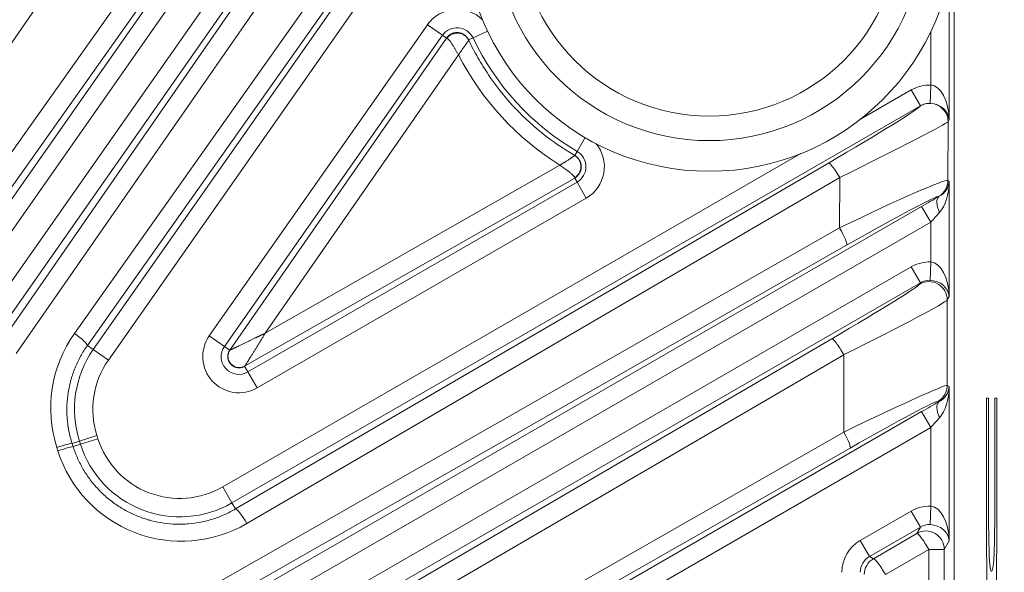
# Model space of a CAD drawing. Header units: millimetres. Extents: x 4 to 836, y 3 to 589.
# Tile 90 of 94: x 700.29 to 716.34, y 350.53 to 359.55. Entities that reach past the tile are written whole.
import ezdxf

# ---------------------------------------------------------------- set-up
doc = ezdxf.new("R2010")
doc.units = ezdxf.units.MM
doc.layers.add('1', color=7, linetype='Continuous', true_color=0xffffff)
doc.styles.add('ideas_simplex', font='simplex.shx')
doc.dimstyles.get("Standard").update_dxf_attribs({"dimtxt": 0.18, "dimasz": 0.18, "dimexe": 0.18, "dimexo": 0.0625, "dimgap": 0.09, "dimtad": 0, "dimtih": 1, "dimtoh": 1, "dimdec": 4, "dimzin": 0, "dimdsep": 46, "dimtxsty": 'Standard', "dimcen": 0.09, "dimadec": 0, "dimazin": 0, "dimtfac": 1, "dimtdec": 4, "dimtofl": 0, "dimtmove": 0, "dimatfit": 3, "dimfxl": 1, "dimtolj": 1, "dimtzin": 0, "dimarcsym": 0})

# ---------------------------------------------------------------- blocks, each defined once
blk = doc.blocks.new('_U3')
at = {"layer": '1', "color": 87, "lineweight": 25}
for p, q in [((739.083796, 360.312573), (733.458796, 360.312573)), ((733.458796, 360.312573), (733.458796, 358.812573)), ((739.083796, 358.812573), (739.083796, 360.312573)), ((733.458796, 347.607573), (733.458796, 346.107573)), ((739.083796, 346.107573), (739.083796, 347.607573)), ((733.458796, 346.107573), (739.083796, 346.107573))]:
    blk.add_line(p, q, dxfattribs=at)
at = {"layer": '1', "color": 27, "lineweight": 13}
blk.add_line((740.583796, 326.235465), (740.583796, 360.312573), dxfattribs=at)
at = {"layer": '1', "color": 152, "lineweight": 13}
for p, q in [((700.866251, 343.913135), (742.583796, 343.913135)), ((700.866251, 326.235465), (742.583796, 326.235465))]:
    blk.add_line(p, q, dxfattribs=at)
at = {"layer": '1', "color": 27, "lineweight": 18}
for points in [[(740.583796, 343.913135), (741.112777, 340.913137), (740.054815, 340.913133)], [(740.583796, 326.235465), (740.054815, 329.235463), (741.112777, 329.235467)]]:
    blk.add_solid(points, dxfattribs=at)
at = {"layer": '1', "color": 87, "linetype": 'Continuous', "lineweight": 25, "char_height": 3, "attachment_point": 7, "rotation": 90, "line_spacing_factor": 1.204819, "style": 'ideas_simplex'}
for s, insert in [('\\W1.2097;17,7', (731.617796, 347.555073)), ('\\W1.2097;.696', (738.930296, 347.555073))]:
    blk.add_mtext(s, dxfattribs=dict(at, insert=insert))
blk = doc.blocks.new('_U12')
at = {"layer": '1', "color": 87, "lineweight": 25}
for p, q in [((703.346536, 395.27795), (701.846536, 395.27795)), ((701.846536, 395.27795), (701.846536, 389.65295)), ((716.051536, 395.27795), (714.551536, 395.27795)), ((716.051536, 389.65295), (716.051536, 395.27795)), ((701.846536, 389.65295), (703.346536, 389.65295)), ((714.551536, 389.65295), (716.051536, 389.65295))]:
    blk.add_line(p, q, dxfattribs=at)
at = {"layer": '1', "color": 152, "lineweight": 13}
for p, q in [((680.688581, 346.413135), (680.688581, 390.15295)), ((698.366251, 346.413135), (698.366251, 390.15295))]:
    blk.add_line(p, q, dxfattribs=at)
at = {"layer": '1', "color": 27, "lineweight": 13}
blk.add_line((680.688581, 388.15295), (716.051536, 388.15295), dxfattribs=at)
at = {"layer": '1', "color": 27, "lineweight": 18}
for points in [[(680.688581, 388.15295), (683.688579, 388.681931), (683.688583, 387.623969)], [(698.366251, 388.15295), (695.366253, 387.623969), (695.366249, 388.681931)]]:
    blk.add_solid(points, dxfattribs=at)
at = {"layer": '1', "color": 87, "linetype": 'Continuous', "lineweight": 25, "char_height": 3, "attachment_point": 7, "line_spacing_factor": 1.204819, "style": 'ideas_simplex'}
for s, insert in [('\\W1.2097;17,7', (703.318036, 397.41295)), ('\\W1.2097;.696', (703.318036, 390.10045))]:
    blk.add_mtext(s, dxfattribs=dict(at, insert=insert))
blk = doc.blocks.new('_U15')
at = {"layer": '1', "color": 27, "lineweight": 13}
for p, q in [((673.000814, 392.06602), (671.000814, 392.06602)), ((702.863732, 335.375269), (673.000814, 392.06602))]:
    blk.add_line(p, q, dxfattribs=at)
at = {"layer": '1', "color": 27, "lineweight": 18}
for points in [[(697.364221, 345.815354), (695.498024, 348.223074), (696.434057, 348.716151)], [(699.36828, 342.010916), (701.234478, 339.603196), (700.298445, 339.110118)]]:
    blk.add_solid(points, dxfattribs=at)
at = {"layer": '1', "color": 87, "linetype": 'Continuous', "lineweight": 25, "char_height": 3, "attachment_point": 7, "line_spacing_factor": 1.204819, "style": 'ideas_simplex'}
for s, insert in [('\\W0.5945;4 N°5 {\\Fgdt;x}6', (645.869814, 389.70102)), ('\\W0.9188;M', (642.299814, 389.70102))]:
    blk.add_mtext(s, dxfattribs=dict(at, insert=insert))

msp = doc.modelspace()

# ---------------------------------------------------------------- linework, layer by layer
at = {"layer": '1', "color": 27, "linetype": 'Continuous', "lineweight": 13}
for p, q in [((699.607, 354.493), (708.144, 366.685)), ((699.29, 355.383), (707.069, 366.492)), ((708.389, 366.513), (699.853, 354.321)), ((701.489, 354.166), (710.117, 366.487)), ((707.314, 366.32), (699.535, 355.211)), ((704.409, 365.309), (698.347, 356.556)), ((698.946, 355.676), (705.764, 365.309)), ((699.954, 354.251), (707.589, 365.263)), ((706.009, 365.085), (699.192, 355.452)), ((707.87, 365.114), (700.235, 354.102)), ((701.183, 354.429), (708.741, 365.118)), ((708.951, 364.923), (701.393, 354.234)), ((707.961, 362.885), (701.735, 353.994)), ((715.438, 360.231), (715.438, 357.917)), ((703.38, 354.389), (706.933, 359.464)), ((707.179, 359.292), (706.933, 359.464)), ((707.179, 359.292), (703.626, 354.217)), ((707.243, 359.246), (707.179, 359.292)), ((707.678, 359.249), (707.607, 359.216)), ((707.678, 359.249), (707.913, 359.361)), ((715.138, 358.481), (715.138, 359.352)), ((707.438, 358.973), (704.29, 354.433)), ((715.138, 358.481), (715.128, 358.182)), ((713.994, 357.926), (714.818, 358.401)), ((714.967, 358.141), (714.818, 358.401)), ((714.967, 358.141), (703.749, 351.664)), ((715.418, 357.883), (715.415, 356.924)), ((715.438, 357.917), (715.418, 357.883)), ((709.506, 357.623), (709.374, 357.399)), ((703.599, 351.924), (713.021, 357.363)), ((709.335, 357.332), (709.374, 357.399)), ((703.807, 351.565), (713.468, 357.207)), ((704.29, 354.433), (709.091, 357.173)), ((713.654, 356.971), (703.992, 351.328)), ((704.008, 353.8), (709.372, 356.897)), ((709.372, 356.897), (709.334, 356.964)), ((709.522, 356.638), (709.372, 356.897)), ((713.651, 356.15), (713.654, 356.971)), ((715.415, 356.924), (715.438, 356.911)), ((715.438, 356.911), (715.438, 355.03)), ((709.522, 356.638), (704.158, 353.54)), ((715.27, 356.662), (715.265, 356.665)), ((702.922, 349.536), (714.988, 356.502)), ((714.988, 356.502), (715.138, 356.242)), ((715.138, 356.242), (703.072, 349.276)), ((715.138, 355.594), (715.138, 356.242)), ((702.746, 349.926), (713.651, 356.15)), ((713.766, 355.867), (702.861, 349.643)), ((715.138, 355.594), (715.128, 355.295)), ((703.833, 349.172), (714.818, 355.514)), ((714.818, 355.514), (714.968, 355.255)), ((714.968, 355.255), (703.982, 348.912)), ((714.956, 355.235), (714.968, 355.255)), ((715.438, 355.03), (715.406, 354.975)), ((715.406, 354.975), (715.406, 353.581)), ((703.626, 354.217), (703.38, 354.389)), ((704.043, 348.808), (713.523, 354.342)), ((701.393, 354.234), (701.489, 354.166)), ((701.735, 353.994), (701.489, 354.166)), ((703.714, 354.156), (703.626, 354.217)), ((713.72, 354.082), (704.24, 348.548)), ((713.72, 352.819), (713.72, 354.082)), ((703.954, 353.893), (704.008, 353.8)), ((704.158, 353.54), (704.008, 353.8)), ((715.406, 353.581), (715.438, 353.563)), ((715.438, 353.563), (715.438, 351.046)), ((715.27, 353.313), (715.256, 353.321)), ((705.317, 347.57), (714.988, 353.153)), ((714.988, 353.153), (715.138, 352.894)), ((715.138, 352.894), (705.467, 347.31)), ((715.138, 351.611), (715.138, 352.894)), ((701.263, 352.674), (701.144, 352.636)), ((701.548, 352.765), (701.263, 352.674)), ((701.28, 352.62), (701.263, 352.674)), ((701.565, 352.711), (701.28, 352.62)), ((701.548, 352.765), (701.565, 352.711)), ((705.098, 347.896), (713.72, 352.819)), ((700.911, 352.514), (700.894, 352.568)), ((701.144, 352.636), (701.161, 352.582)), ((701.161, 352.582), (701.28, 352.62)), ((713.823, 352.559), (705.201, 347.637)), ((703.599, 351.924), (703.749, 351.664)), ((703.749, 351.664), (703.807, 351.565)), ((715.138, 351.611), (715.128, 351.311)), ((713.988, 351.051), (714.818, 351.531)), ((714.818, 351.531), (714.968, 351.271)), ((714.968, 351.271), (714.137, 350.792)), ((714.907, 351.166), (714.968, 351.271)), ((714.202, 350.754), (714.907, 351.166)), ((713.988, 351.051), (714.137, 350.792)), ((715.104, 350.907), (714.399, 350.495)), ((715.357, 350.907), (715.104, 350.907)), ((715.104, 319.242), (715.104, 350.907)), ((715.438, 351.046), (715.357, 350.907)), ((715.357, 350.907), (715.357, 319.242)), ((714.137, 350.792), (714.202, 350.754))]:
    msp.add_line(p, q, dxfattribs=at)
at = {"layer": '1', "color": 27, "linetype": 'Continuous', "lineweight": 18}
for p, q in [((715.518, 309.346), (715.518, 360.802)), ((703.714, 354.156), (707.243, 359.246)), ((714.968, 358.141), (714.818, 358.401)), ((709.334, 356.964), (703.954, 353.894))]:
    msp.add_line(p, q, dxfattribs=at)
at = {"layer": '1', "color": 9, "linetype": 'Continuous', "lineweight": 18}
for radius in [4, 3.5]:
    msp.add_circle((711.527, 361.074), radius, dxfattribs=at)
at = {"layer": '1', "color": 9, "linetype": 'Continuous', "lineweight": 13}
msp.add_circle((711.527, 361.074), 3.1, dxfattribs=at)
at = {"layer": '1', "color": 27, "linetype": 'Continuous', "lineweight": 13}
for centre, radius, start, end in [((707.416, 359.125), 0.59, 45.1273, 145), ((707.416, 359.125), 0.29, 25.3629, 145), ((711.527, 361.074), 4.26, 205.3629, 239.6371), ((709.228, 357.148), 0.59, 300, 39.8727), ((709.228, 357.148), 0.29, 300, 59.6371), ((703.863, 354.051), 0.59, 145, 300), ((702.882, 353.191), 1.7, 145, 197.7056), ((703.863, 354.051), 0.29, 145, 300), ((702.882, 353.191), 1.4, 145, 197.7056), ((702.899, 353.137), 1.4, 197.7056, 300), ((702.899, 353.137), 1.7, 197.7056, 300)]:
    msp.add_arc(centre, radius, start, end, dxfattribs=at)
for centre, major_axis, ratio, start_param, end_param in [((711.544, 361.085), (-3.878, -2.504), 0.999988, 6.184936, 6.720696), ((715.117, 357.88), (-0.301, -0.521), 0.99757, 3.631339, 4.18789), ((715.138, 357.917), (-0.015, 0.565), 0.530559, 4.6987, 6.234589), ((713.267, 357.159), (-1.702, -0.987), 0.030323, 1.671841, 3.079192), ((715.138, 357.917), (-0.293, 0.074), 0.867936, 3.425916, 4.937236), ((715.118, 357.883), (-0.26, 0.15), 0.99757, 3.666246, 5.177565), ((713.416, 356.9), (-2.003, -0.986), 0.0184, 1.680415, 3.097462), ((713.618, 356.948), (-0.151, 0.259), 0.141113, 4.718706, 6.247926), ((713.414, 355.943), (-2.002, -0.981), 0.036972, 3.158375, 4.575422), ((715.115, 356.924), (-0.15, -0.26), 0.999188, 1.047549, 2.094043), ((715.138, 356.911), (-0.267, -0.15), 0.922186, 1.549448, 2.595942), ((715.138, 356.911), (-0.014, -0.588), 0.509647, 0.536561, 1.583056), ((713.564, 355.683), (-1.702, -0.981), 0.030229, 3.159077, 4.576124), ((714.988, 356.478), (-0.6, -0.347), 0.030233, 4.205519, 4.694914), ((715.42, 356.402), (0.146, -0.262), 0.422034, 3.180098, 4.481958), ((715.138, 356.218), (-0.3, -0.347), 0.034508, 4.183058, 4.672453), ((713.616, 356.127), (0.149, -0.261), 0.141045, 0.035259, 1.578517), ((715.117, 354.994), (0.301, 0.521), 0.99757, 0.489746, 1.046143), ((715.138, 355.03), (-0.015, 0.565), 0.530559, 4.6987, 6.234589), ((715.106, 354.975), (0.26, -0.15), 0.99757, 0.524653, 2.61694), ((715.117, 354.994), (-0.151, -0.262), 0.992751, 3.631339, 4.187736), ((715.138, 355.03), (-0.293, 0.074), 0.867936, 3.425916, 4.961806), ((713.257, 354.256), (-1.7, -0.983), 0.030233, 1.710401, 3.089211), ((713.407, 353.997), (-2, -0.982), 0.027617, 1.714311, 3.093121), ((702.909, 353.208), (-1.776, -1.147), 0.999988, 5.09439, 6.01759), ((701.147, 354.406), (0.245, -0.173), 0.131253, 0.035211, 1.518117), ((713.673, 354.082), (-0.151, 0.259), 0.135523, 4.633444, 6.247954), ((713.407, 352.598), (-2, -0.982), 0.027617, 3.162934, 4.541744), ((715.106, 353.581), (-0.15, -0.26), 0.999188, 1.047549, 2.094043), ((715.138, 353.563), (-0.267, -0.15), 0.922186, 1.549448, 2.595942), ((715.138, 353.563), (-0.014, -0.588), 0.509647, 0.536561, 1.583056), ((713.557, 352.338), (-1.7, -0.983), 0.030233, 3.159025, 4.537835), ((714.988, 353.129), (-0.6, -0.347), 0.030233, 4.205519, 4.694914), ((715.42, 353.054), (-0.146, 0.262), 0.422034, 0.038505, 1.340366), ((715.138, 352.87), (-0.3, -0.347), 0.034508, 4.183058, 4.672453), ((713.673, 352.819), (0.149, -0.261), 0.136261, 0.035235, 1.493153), ((700.858, 352.545), (0.286, 0.091), 0.037426, 0.034931, 1.434072), ((700.876, 352.491), (0.286, 0.091), 0.037426, 0.034931, 1.434072), ((702.926, 353.154), (-1.776, -1.147), 0.999988, 6.01759, 7.809247), ((703.957, 351.306), (-0.151, 0.259), 0.141113, 4.718706, 6.247926), ((715.117, 351.01), (0.301, 0.521), 0.99757, 0.489746, 1.046143), ((715.138, 351.046), (-0.015, 0.565), 0.530559, 4.6987, 6.234589), ((715.117, 351.01), (-0.151, -0.262), 0.992751, 3.631339, 4.187736), ((715.138, 351.046), (-0.293, 0.074), 0.867936, 3.425916, 4.961806), ((715.057, 350.907), (-0.26, 0.15), 0.99757, 3.666246, 5.758532), ((715.057, 350.907), (-0.151, 0.259), 0.135523, 4.633444, 6.247954), ((714.288, 350.532), (-0.52, 0.3), 0.999188, 5.759938, 6.806432), ((714.288, 350.532), (-0.26, 0.15), 0.997569, 5.759938, 6.806432), ((714.352, 350.495), (-0.15, -0.26), 0.999188, 4.189142, 5.235636), ((714.352, 350.495), (-0.151, 0.259), 0.135523, 4.633444, 6.247954)]:
    msp.add_ellipse(centre, major_axis=major_axis, ratio=ratio, start_param=start_param, end_param=end_param, dxfattribs=at)
for points, knots in [([(707.243, 359.246), (707.245, 359.248), (707.248, 359.253), (707.252, 359.258), (707.257, 359.264), (707.262, 359.27), (707.268, 359.275), (707.273, 359.28), (707.278, 359.285), (707.284, 359.29), (707.29, 359.294), (707.296, 359.299), (707.302, 359.302), (707.308, 359.306), (707.314, 359.31), (707.32, 359.313), (707.326, 359.316), (707.333, 359.319), (707.339, 359.322), (707.345, 359.324), (707.352, 359.326), (707.358, 359.328), (707.365, 359.33), (707.371, 359.331), (707.378, 359.333), (707.384, 359.334), (707.391, 359.335), (707.397, 359.335), (707.403, 359.336), (707.41, 359.336), (707.418, 359.336), (707.428, 359.336), (707.44, 359.335), (707.452, 359.333), (707.464, 359.331), (707.477, 359.327), (707.489, 359.323), (707.5, 359.319), (707.512, 359.313), (707.524, 359.307), (707.535, 359.299), (707.546, 359.292), (707.556, 359.283), (707.566, 359.273), (707.576, 359.263), (707.584, 359.252), (707.593, 359.241), (707.6, 359.229), (707.604, 359.22), (707.607, 359.216)], [0, 0, 0, 0, 0.017428, 0.034743, 0.051945, 0.069034, 0.086009, 0.102872, 0.119622, 0.13626, 0.152785, 0.169197, 0.185497, 0.201685, 0.217761, 0.233724, 0.249576, 0.265315, 0.280943, 0.29646, 0.311864, 0.327157, 0.342339, 0.35741, 0.372369, 0.387218, 0.401955, 0.416582, 0.431098, 0.445503, 0.459798, 0.486973, 0.514477, 0.542312, 0.570479, 0.598977, 0.627809, 0.656974, 0.686473, 0.716307, 0.746477, 0.776983, 0.807826, 0.839007, 0.870526, 0.902384, 0.934582, 0.967121, 1, 1, 1, 1]), ([(707.607, 359.214), (707.599, 359.229), (707.59, 359.244), (707.567, 359.27), (707.554, 359.282), (707.51, 359.311), (707.476, 359.323), (707.406, 359.329), (707.369, 359.324), (707.304, 359.296), (707.274, 359.273), (707.252, 359.245)], [0, 0, 0, 0, 0.125, 0.125, 0.25, 0.25, 0.5, 0.5, 0.75, 0.75, 1, 1, 1, 1]), ([(707.252, 359.245), (707.255, 359.244), (707.258, 359.242), (707.265, 359.237), (707.269, 359.234), (707.276, 359.226), (707.28, 359.222), (707.286, 359.215), (707.289, 359.213), (707.293, 359.207), (707.295, 359.204), (707.301, 359.197), (707.305, 359.192), (707.313, 359.181), (707.317, 359.176), (707.325, 359.164), (707.33, 359.158), (707.338, 359.145), (707.342, 359.138), (707.35, 359.126), (707.354, 359.12), (707.362, 359.107), (707.366, 359.101), (707.374, 359.088), (707.378, 359.081), (707.386, 359.068), (707.39, 359.061), (707.397, 359.048), (707.401, 359.041), (707.409, 359.028), (707.412, 359.021), (707.42, 359.007), (707.424, 359.001), (707.431, 358.987), (707.435, 358.98), (707.438, 358.973)], [0, 0, 0, 0, 0.08036, 0.08036, 0.160719, 0.160719, 0.241079, 0.241079, 0.281259, 0.281259, 0.321438, 0.321438, 0.383882, 0.383882, 0.446325, 0.446325, 0.508769, 0.508769, 0.571213, 0.571213, 0.626146, 0.626146, 0.681079, 0.681079, 0.736013, 0.736013, 0.790946, 0.790946, 0.84321, 0.84321, 0.895473, 0.895473, 0.947737, 0.947737, 1, 1, 1, 1]), ([(707.607, 359.214), (707.607, 359.214), (707.607, 359.213), (707.606, 359.212), (707.606, 359.211), (707.605, 359.21), (707.604, 359.208), (707.603, 359.207), (707.602, 359.205), (707.601, 359.203), (707.599, 359.2), (707.598, 359.198), (707.596, 359.195), (707.594, 359.192), (707.591, 359.188), (707.589, 359.185), (707.586, 359.181), (707.583, 359.177), (707.58, 359.172), (707.577, 359.168), (707.574, 359.163), (707.57, 359.158), (707.566, 359.153), (707.562, 359.147), (707.558, 359.141), (707.552, 359.133), (707.543, 359.12), (707.53, 359.102), (707.516, 359.082), (707.504, 359.066), (707.496, 359.054), (707.491, 359.047), (707.485, 359.039), (707.478, 359.029), (707.47, 359.017), (707.46, 359.004), (707.45, 358.989), (707.442, 358.979), (707.438, 358.973)], [0, 0, 0, 0, 0.018893, 0.03793, 0.057112, 0.076446, 0.095933, 0.115578, 0.135385, 0.155358, 0.175498, 0.195811, 0.2163, 0.236968, 0.257818, 0.278853, 0.300078, 0.321494, 0.343106, 0.364917, 0.386929, 0.409146, 0.431571, 0.454207, 0.477057, 0.500125, 0.5558, 0.615985, 0.680721, 0.750046, 0.766942, 0.787927, 0.813004, 0.842179, 0.875459, 0.91285, 0.954361, 1, 1, 1, 1]), ([(707.607, 359.216), (707.607, 359.216), (707.607, 359.216), (707.607, 359.215), (707.607, 359.215), (707.607, 359.214), (707.607, 359.214)], [0, 0, 0, 0, 0.256852, 0.508712, 0.756207, 1, 1, 1, 1]), ([(707.607, 359.214), (707.653, 359.116), (707.703, 359.02), (707.784, 358.878), (707.811, 358.832), (707.869, 358.74), (707.898, 358.694), (708.05, 358.469), (708.183, 358.3), (708.401, 358.063), (708.477, 357.986), (708.595, 357.876), (708.635, 357.839), (708.717, 357.768), (708.759, 357.734), (708.969, 357.564), (709.147, 357.441), (709.334, 357.332)], [0, 0, 0, 0, 0.125, 0.125, 0.1875, 0.1875, 0.25, 0.25, 0.5, 0.5, 0.625, 0.625, 0.6875, 0.6875, 0.75, 0.75, 1, 1, 1, 1]), ([(709.091, 357.173), (709.094, 357.175), (709.1, 357.178), (709.108, 357.183), (709.115, 357.188), (709.122, 357.192), (709.129, 357.196), (709.136, 357.2), (709.142, 357.204), (709.147, 357.208), (709.153, 357.211), (709.158, 357.214), (709.162, 357.217), (709.166, 357.22), (709.17, 357.222), (709.174, 357.224), (709.177, 357.226), (709.18, 357.228), (709.19, 357.234), (709.206, 357.244), (709.226, 357.257), (709.244, 357.269), (709.259, 357.279), (709.271, 357.287), (709.281, 357.294), (709.29, 357.3), (709.299, 357.306), (709.306, 357.311), (709.313, 357.316), (709.318, 357.32), (709.323, 357.323), (709.327, 357.326), (709.33, 357.329), (709.332, 357.33), (709.334, 357.332), (709.334, 357.332), (709.334, 357.332)], [0, 0, 0, 0, 0.021975, 0.043037, 0.063188, 0.082428, 0.100758, 0.118178, 0.13469, 0.150294, 0.164991, 0.178782, 0.191666, 0.203645, 0.214718, 0.224887, 0.234152, 0.242512, 0.24997, 0.319216, 0.383926, 0.444139, 0.499893, 0.542213, 0.583819, 0.62473, 0.664965, 0.704543, 0.743485, 0.78181, 0.819539, 0.856693, 0.893293, 0.929363, 0.964924, 1, 1, 1, 1]), ([(709.334, 357.332), (709.365, 357.314), (709.391, 357.287), (709.426, 357.225), (709.435, 357.189), (709.436, 357.116), (709.426, 357.08), (709.391, 357.016), (709.366, 356.989), (709.335, 356.969)], [0, 0, 0, 0, 0.25, 0.25, 0.5, 0.5, 0.75, 0.75, 1, 1, 1, 1]), ([(709.091, 357.173), (709.098, 357.169), (709.104, 357.165), (709.117, 357.156), (709.124, 357.152), (709.136, 357.143), (709.143, 357.138), (709.155, 357.13), (709.161, 357.125), (709.174, 357.117), (709.18, 357.112), (709.192, 357.103), (709.198, 357.099), (709.21, 357.09), (709.216, 357.085), (709.228, 357.076), (709.233, 357.072), (709.245, 357.063), (709.251, 357.058), (709.262, 357.049), (709.268, 357.044), (709.278, 357.035), (709.283, 357.031), (709.293, 357.022), (709.297, 357.018), (709.303, 357.012), (709.306, 357.01), (709.31, 357.005), (709.313, 357.003), (709.319, 356.996), (709.322, 356.992), (709.328, 356.985), (709.33, 356.981), (709.334, 356.975), (709.335, 356.972), (709.335, 356.969)], [0, 0, 0, 0, 0.051993, 0.051993, 0.103985, 0.103985, 0.155978, 0.155978, 0.207971, 0.207971, 0.262685, 0.262685, 0.3174, 0.3174, 0.372114, 0.372114, 0.426829, 0.426829, 0.489245, 0.489245, 0.551661, 0.551661, 0.614077, 0.614077, 0.676494, 0.676494, 0.716932, 0.716932, 0.75737, 0.75737, 0.838247, 0.838247, 0.919123, 0.919123, 1, 1, 1, 1]), ([(703.715, 354.157), (703.716, 354.157), (703.717, 354.157), (703.72, 354.159), (703.724, 354.16), (703.729, 354.163), (703.734, 354.165), (703.741, 354.168), (703.748, 354.172), (703.757, 354.176), (703.766, 354.18), (703.776, 354.185), (703.787, 354.19), (703.799, 354.196), (703.818, 354.205), (703.844, 354.217), (703.881, 354.235), (703.922, 354.255), (703.975, 354.281), (704.045, 354.314), (704.102, 354.342), (704.137, 354.359), (704.146, 354.364), (704.156, 354.368), (704.166, 354.373), (704.178, 354.379), (704.189, 354.384), (704.202, 354.39), (704.215, 354.397), (704.229, 354.403), (704.243, 354.41), (704.258, 354.418), (704.274, 354.425), (704.285, 354.43), (704.29, 354.433)], [0, 0, 0, 0, 0.016583, 0.033309, 0.050266, 0.067541, 0.085213, 0.103359, 0.122048, 0.141344, 0.161305, 0.181983, 0.203425, 0.225675, 0.248769, 0.303084, 0.363054, 0.428893, 0.500764, 0.615559, 0.751442, 0.76424, 0.778091, 0.792995, 0.808954, 0.825966, 0.844031, 0.863151, 0.883324, 0.904552, 0.926833, 0.950168, 0.974557, 1, 1, 1, 1]), ([(703.954, 353.894), (703.955, 353.894), (703.957, 353.896), (703.961, 353.902), (703.964, 353.905), (703.97, 353.915), (703.973, 353.92), (703.981, 353.932), (703.985, 353.938), (703.995, 353.953), (704.001, 353.962), (704.014, 353.982), (704.02, 353.992), (704.033, 354.013), (704.04, 354.024), (704.051, 354.04), (704.054, 354.046), (704.061, 354.057), (704.065, 354.063), (704.073, 354.076), (704.078, 354.084), (704.087, 354.098), (704.091, 354.106), (704.105, 354.127), (704.114, 354.142), (704.132, 354.171), (704.145, 354.193), (704.159, 354.215), (704.168, 354.231), (704.173, 354.238), (704.187, 354.262), (704.197, 354.278), (704.216, 354.31), (704.226, 354.326), (704.245, 354.357), (704.254, 354.373), (704.272, 354.403), (704.282, 354.418), (704.29, 354.433)], [0, 0, 0, 0, 0.043461, 0.043461, 0.086922, 0.086922, 0.130384, 0.130384, 0.173845, 0.173845, 0.231908, 0.231908, 0.289971, 0.289971, 0.348034, 0.348034, 0.377066, 0.377066, 0.406097, 0.406097, 0.442584, 0.442584, 0.47907, 0.47907, 0.552043, 0.552043, 0.625016, 0.661502, 0.661502, 0.697988, 0.697988, 0.773491, 0.773491, 0.848994, 0.848994, 0.924497, 0.924497, 1, 1, 1, 1]), ([(701.393, 354.234), (701.352, 354.176), (701.279, 354.059), (701.219, 353.934), (701.18, 353.837), (701.162, 353.788), (701.145, 353.739), (701.135, 353.705), (701.13, 353.688), (701.107, 353.604), (701.077, 353.467), (701.063, 353.329), (701.059, 353.225), (701.059, 353.19), (701.06, 353.119), (701.061, 353.084), (701.069, 352.979), (701.088, 352.84), (701.123, 352.703), (701.144, 352.636)], [0, 0, 0, 0, 0.125, 0.25, 0.25, 0.3125, 0.34375, 0.34375, 0.375, 0.375, 0.5, 0.625, 0.625, 0.6875, 0.6875, 0.75, 0.75, 0.875, 1, 1, 1, 1]), ([(703.715, 354.157), (703.709, 354.148), (703.705, 354.139), (703.696, 354.121), (703.686, 354.093), (703.683, 354.062), (703.688, 354.001), (703.705, 353.962), (703.761, 353.901), (703.799, 353.88), (703.858, 353.87), (703.889, 353.87), (703.925, 353.88), (703.941, 353.887), (703.95, 353.891), (703.952, 353.892), (703.954, 353.894)], [0, 0, 0, 0, 0.0625, 0.0625, 0.125, 0.25, 0.25, 0.5, 0.5, 0.75, 0.75, 0.875, 0.9375, 0.984375, 0.984375, 1, 1, 1, 1]), ([(701.161, 352.582), (701.182, 352.516), (701.231, 352.389), (701.293, 352.269), (701.344, 352.181), (701.363, 352.152), (701.4, 352.095), (701.42, 352.067), (701.482, 351.985), (701.57, 351.881), (701.669, 351.788), (701.747, 351.722), (701.787, 351.691), (701.828, 351.66), (701.856, 351.641), (701.87, 351.631), (701.941, 351.583), (702, 351.549), (702.12, 351.487), (702.182, 351.46), (702.277, 351.423), (702.325, 351.407), (702.373, 351.392), (702.406, 351.383), (702.423, 351.378), (702.505, 351.357), (702.572, 351.344), (702.705, 351.325), (702.772, 351.319), (702.873, 351.317), (702.924, 351.317), (702.974, 351.319), (703.008, 351.321), (703.025, 351.322), (703.11, 351.329), (703.243, 351.348), (703.373, 351.381), (703.469, 351.411), (703.501, 351.422), (703.564, 351.446), (703.595, 351.459), (703.688, 351.5), (703.748, 351.531), (703.807, 351.565)], [0, 0, 0, 0, 0.0625, 0.125, 0.125, 0.15625, 0.15625, 0.1875, 0.1875, 0.25, 0.3125, 0.3125, 0.34375, 0.359375, 0.359375, 0.375, 0.375, 0.4375, 0.4375, 0.5, 0.5, 0.53125, 0.546875, 0.546875, 0.5625, 0.5625, 0.625, 0.625, 0.6875, 0.6875, 0.71875, 0.734375, 0.734375, 0.75, 0.75, 0.8125, 0.875, 0.875, 0.90625, 0.90625, 0.9375, 0.9375, 1, 1, 1, 1])]:
    msp.add_open_spline(points, degree=3, knots=knots, dxfattribs=at)
for points, degree in [([(707.243, 359.246), (707.245, 359.247), (707.248, 359.247), (707.252, 359.245)], 3), ([(714.968, 358.141), (714.968, 358.141), (714.968, 358.141), (714.967, 358.141)], 3), ([(709.335, 357.332), (709.335, 357.332), (709.335, 357.332), (709.335, 357.332)], 3), ([(709.335, 356.969), (709.335, 356.967), (709.335, 356.965), (709.334, 356.964)], 3), ([(703.714, 354.156), (703.714, 354.156), (703.714, 354.156), (703.715, 354.157)], 3), ([(703.954, 353.893), (703.954, 353.893)], 1)]:
    msp.add_open_spline(points, degree=degree, dxfattribs=at)
at = {"layer": '1', "color": 27, "linetype": 'Continuous', "lineweight": 18}
for points, knots in [([(715.128, 358.182), (715.1, 358.183), (715.072, 358.18), (715.018, 358.166), (714.992, 358.155), (714.968, 358.141)], [0, 0, 0, 0, 0.5, 0.5, 1, 1, 1, 1]), ([(709.335, 357.332), (709.337, 357.331), (709.341, 357.329), (709.347, 357.325), (709.353, 357.321), (709.358, 357.317), (709.363, 357.312), (709.369, 357.308), (709.374, 357.303), (709.378, 357.299), (709.383, 357.294), (709.387, 357.289), (709.392, 357.284), (709.396, 357.279), (709.4, 357.274), (709.403, 357.268), (709.407, 357.263), (709.41, 357.257), (709.414, 357.252), (709.417, 357.246), (709.419, 357.241), (709.422, 357.235), (709.424, 357.229), (709.427, 357.223), (709.429, 357.218), (709.431, 357.212), (709.432, 357.206), (709.434, 357.2), (709.435, 357.194), (709.437, 357.188), (709.438, 357.182), (709.438, 357.177), (709.439, 357.171), (709.44, 357.165), (709.44, 357.159), (709.44, 357.153), (709.44, 357.146), (709.44, 357.136), (709.439, 357.124), (709.437, 357.112), (709.435, 357.1), (709.432, 357.088), (709.428, 357.076), (709.423, 357.064), (709.418, 357.052), (709.411, 357.041), (709.404, 357.029), (709.396, 357.019), (709.388, 357.008), (709.379, 356.998), (709.369, 356.989), (709.358, 356.98), (709.346, 356.971), (709.338, 356.966), (709.334, 356.964)], [0, 0, 0, 0, 0.01571, 0.031336, 0.046877, 0.062333, 0.077705, 0.092994, 0.108197, 0.123317, 0.138353, 0.153305, 0.168173, 0.182957, 0.197657, 0.212274, 0.226807, 0.241256, 0.255622, 0.269905, 0.284105, 0.298221, 0.312254, 0.326204, 0.340071, 0.353855, 0.367557, 0.381175, 0.394711, 0.408164, 0.421535, 0.434823, 0.448029, 0.461152, 0.474194, 0.487153, 0.50003, 0.526623, 0.553564, 0.580855, 0.608496, 0.636488, 0.664832, 0.693528, 0.722576, 0.751978, 0.781735, 0.811846, 0.842313, 0.873135, 0.904315, 0.935852, 0.967747, 1, 1, 1, 1]), ([(703.954, 353.893), (703.952, 353.892), (703.949, 353.89), (703.943, 353.887), (703.937, 353.885), (703.932, 353.882), (703.926, 353.88), (703.92, 353.878), (703.914, 353.876), (703.909, 353.875), (703.903, 353.873), (703.897, 353.872), (703.891, 353.871), (703.885, 353.87), (703.88, 353.87), (703.874, 353.869), (703.868, 353.869), (703.863, 353.869), (703.857, 353.869), (703.851, 353.87), (703.846, 353.87), (703.84, 353.871), (703.835, 353.871), (703.83, 353.872), (703.824, 353.873), (703.819, 353.875), (703.814, 353.876), (703.809, 353.878), (703.804, 353.879), (703.799, 353.881), (703.795, 353.883), (703.79, 353.885), (703.785, 353.887), (703.781, 353.889), (703.776, 353.891), (703.772, 353.894), (703.768, 353.896), (703.764, 353.899), (703.76, 353.902), (703.756, 353.904), (703.752, 353.907), (703.749, 353.91), (703.745, 353.913), (703.742, 353.916), (703.738, 353.919), (703.735, 353.922), (703.732, 353.925), (703.728, 353.93), (703.723, 353.936), (703.717, 353.944), (703.711, 353.952), (703.705, 353.961), (703.7, 353.97), (703.696, 353.98), (703.692, 353.99), (703.688, 354), (703.686, 354.011), (703.683, 354.022), (703.682, 354.034), (703.681, 354.046), (703.681, 354.058), (703.682, 354.07), (703.684, 354.083), (703.686, 354.095), (703.69, 354.108), (703.694, 354.12), (703.7, 354.132), (703.706, 354.144), (703.711, 354.152), (703.714, 354.156)], [0, 0, 0, 0, 0.012921, 0.025748, 0.038481, 0.051122, 0.063669, 0.076124, 0.088486, 0.100755, 0.112931, 0.125016, 0.137008, 0.148908, 0.160717, 0.172434, 0.184059, 0.195593, 0.207036, 0.218388, 0.229649, 0.240819, 0.251899, 0.262888, 0.273788, 0.284597, 0.295317, 0.305947, 0.316488, 0.326939, 0.337302, 0.347575, 0.35776, 0.367857, 0.377865, 0.387785, 0.397617, 0.407362, 0.417019, 0.426589, 0.436072, 0.445468, 0.454778, 0.464001, 0.473138, 0.482189, 0.491155, 0.500035, 0.519591, 0.539559, 0.55994, 0.580738, 0.601955, 0.623593, 0.645653, 0.668139, 0.691052, 0.714394, 0.738168, 0.762374, 0.787015, 0.812092, 0.837608, 0.863563, 0.889961, 0.916801, 0.944087, 0.971819, 1, 1, 1, 1])]:
    msp.add_open_spline(points, degree=3, knots=knots, dxfattribs=at)
msp.add_open_spline([(715.135, 358.182), (715.133, 358.182), (715.13, 358.182), (715.128, 358.182)], degree=3, dxfattribs=at)
at = {"layer": '1', "color": 7, "linetype": 'Continuous', "lineweight": 13}
msp.add_open_spline([(716.056, 353.374), (716.05, 353.374), (716.044, 353.374), (716.044, 353.374), (716.044, 353.374), (716.044, 351.721), (716.044, 351.721), (716.044, 350.943), (716.049, 350.386), (716.06, 350.06)], degree=3, knots=[0, 0, 0, 0, 0.171801, 0.171801, 0.171801, 0.5859, 0.5859, 0.5859, 1, 1, 1, 1], dxfattribs=at)
at = {"layer": '1', "color": 7, "linetype": 'Continuous', "lineweight": 18}
for points, knots in [([(716.084, 351.011), (716.079, 351.222), (716.078, 351.472), (716.078, 351.837), (716.078, 351.837), (716.078, 353.374), (716.078, 353.374), (716.078, 353.374), (716.069, 353.374), (716.061, 353.374)], [0, 0, 0, 0, 0.400005, 0.400005, 0.400005, 0.80001, 0.80001, 0.80001, 1, 1, 1, 1]), ([(716.18, 353.374), (716.18, 353.374), (716.18, 353.232), (716.18, 352.753), (716.18, 352.134), (716.18, 351.875), (716.18, 351.875), (716.18, 351.528), (716.178, 351.085), (716.17, 350.843), (716.166, 350.78)], [0, 0, 0, 0, 0.1176, 0.2016, 0.3556, 0.5, 0.5, 0.5, 0.8064, 1, 1, 1, 1]), ([(716.214, 353.374), (716.214, 353.374), (716.211, 353.374), (716.205, 353.374), (716.198, 353.374), (716.186, 353.374), (716.18, 353.374), (716.18, 353.374)], [0, 0, 0, 0, 0.260991, 0.333844, 0.412302, 0.686903, 1, 1, 1, 1]), ([(716.208, 350.626), (716.212, 350.982), (716.214, 351.078), (716.214, 351.673), (716.214, 351.673), (716.214, 352.009), (716.214, 352.546), (716.214, 352.825), (716.214, 353.045), (716.214, 353.278), (716.214, 353.374), (716.214, 353.374)], [0, 0, 0, 0, 0.5, 0.5, 0.5, 0.6936, 0.7552, 0.814, 0.8588, 0.9008, 1, 1, 1, 1]), ([(716.166, 350.78), (716.157, 350.626), (716.142, 350.55), (716.125, 350.55), (716.101, 350.55), (716.091, 350.684), (716.084, 351.011)], [0, 0, 0, 0, 0.5, 0.5, 0.5, 1, 1, 1, 1]), ([(716.06, 350.06), (716.076, 349.618), (716.099, 349.397), (716.128, 349.397), (716.146, 349.397), (716.167, 349.503), (716.188, 349.823), (716.2, 350.15), (716.206, 350.444), (716.208, 350.626)], [0, 0, 0, 0, 0.5, 0.5, 0.5, 0.7052, 0.792, 0.8844, 1, 1, 1, 1])]:
    msp.add_open_spline(points, degree=3, knots=knots, dxfattribs=at)

# ---------------------------------------------------------------- dimensions: what is measured, and where the dimension line sits
at = {"layer": '1', "color": 87, "linetype": 'Continuous', "lineweight": 25}
dim = msp.add_diameter_dim_2p(p1=(699.368, 342.011), p2=(697.364, 345.815), text='\\C87;M\\C87;4 N', dimstyle='Standard', override={"dimtxt": 3, "dimasz": 3, "dimexe": 2, "dimexo": 2.5, "dimgap": 1.5, "dimtih": 1, "dimtoh": 1, "dimdec": 0, "dimlfac": 1, "dimzin": 8, "dimdsep": 44, "dimlunit": 2, "dimpost": '', "dimtxsty": 'ideas_simplex', "dimsah": 1, "dimse1": 0, "dimse2": 0, "dimsd1": 0, "dimsd2": 0, "dimclrd": 27, "dimclre": 152, "dimclrt": 87, "dimtol": 0, "dimtm": -0.1, "dimtfac": 0.5, "dimtdec": 2, "dimtofl": 1, "dimtmove": 0, "dimatfit": 2, "dimtzin": 8, "dimlwd": 13, "dimlwe": 13}, dxfattribs=at)
dim.commit()
dim.dimension.update_dxf_attribs({"geometry": '_U15', "text_midpoint": (655.821, 392.066), "dimtype": 163})
dim = msp.add_linear_dim(base=(680.689, 388.153), p1=(698.366, 343.913), p2=(680.689, 343.913), text='<>\\P[\\C87;{\\H1.00x;\\Fsimplex.shx;.696\\Fsimplex.shx;}\\C87; ]', dimstyle='Standard', override={"dimtxt": 3, "dimasz": 3, "dimexe": 2, "dimexo": 2.5, "dimgap": 1.5, "dimtad": 1, "dimtih": 1, "dimtoh": 0, "dimdec": 1, "dimlfac": 1, "dimzin": 8, "dimdsep": 44, "dimlunit": 2, "dimtxsty": 'ideas_simplex', "dimsah": 1, "dimse1": 0, "dimse2": 0, "dimsd1": 0, "dimsd2": 0, "dimclrd": 27, "dimclre": 152, "dimclrt": 87, "dimtol": 0, "dimtm": -0.1, "dimtfac": 0.5, "dimtdec": 2, "dimtofl": 1, "dimtmove": 0, "dimtzin": 8, "dimlwd": 13, "dimlwe": 13}, dxfattribs=at)
dim.commit()
dim.dimension.update_dxf_attribs({"geometry": '_U12', "text_midpoint": (722.938, 388.153), "dimtype": 160})
dim = msp.add_linear_dim(base=(740.584, 326.235), p1=(698.366, 343.913), p2=(698.366, 326.235), angle=90, text='<>\\P[\\C87;{\\H1.00x;\\Fsimplex.shx;.696\\Fsimplex.shx;}\\C87; ]', dimstyle='Standard', override={"dimtxt": 3, "dimasz": 3, "dimexe": 2, "dimexo": 2.5, "dimgap": 1.5, "dimtad": 1, "dimtih": 0, "dimtoh": 0, "dimdec": 1, "dimlfac": 1, "dimzin": 8, "dimdsep": 44, "dimlunit": 2, "dimtxsty": 'ideas_simplex', "dimsah": 1, "dimse1": 0, "dimse2": 0, "dimsd1": 0, "dimsd2": 0, "dimclrd": 27, "dimclre": 152, "dimclrt": 87, "dimtol": 0, "dimtm": -0.1, "dimtfac": 0.5, "dimtdec": 2, "dimtofl": 1, "dimtmove": 0, "dimtzin": 8, "dimlwd": 13, "dimlwe": 13}, dxfattribs=at)
dim.commit()
dim.dimension.update_dxf_attribs({"geometry": '_U3', "text_midpoint": (740.584, 368.485), "dimtype": 160})

doc.saveas('drawing.dxf')
